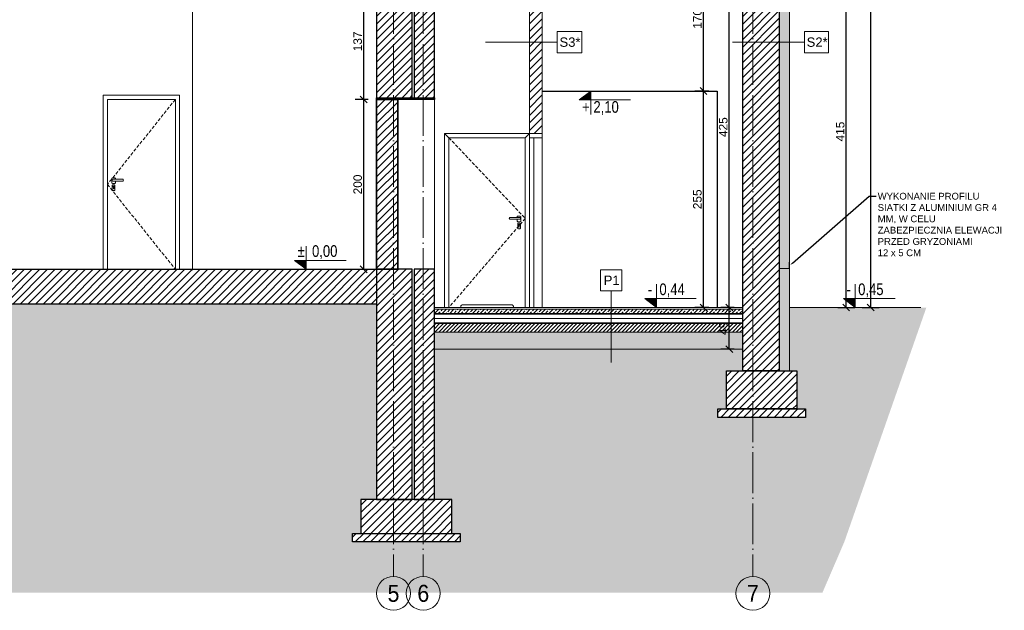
# Model space of a CAD drawing. Header units: millimetres. Extents: x -2720 to 125583, y -8970 to 34912.
# Tile 27 of 105: x 21234 to 22393, y 15231 to 15927. Entities that reach past the tile are written whole.
import ezdxf
from ezdxf import colors
from ezdxf.entities.mleader import LeaderData, LeaderLine
from ezdxf.enums import TextEntityAlignment as Align
from ezdxf.math import Vec2, Vec3

# ---------------------------------------------------------------- set-up
doc = ezdxf.new("R2010")
doc.units = ezdxf.units.MM
for name, pattern in [('ACAD_ISO03W100', [30, 12, -18]), ('ACAD_ISO04W100', [30, 24, -3, 0, -3]), ('HIDDEN', [1.905, 1.27, -0.635]), ('Osie$0$CONTINOUS', [0])]:
    doc.linetypes.add(name, pattern=pattern)
doc.layers.add('000_HATCH', color=253, linetype='Continuous', lineweight=5, transparency=0.5)
for name, color, linetype, lineweight, true_color in [('A_DZIAŁOWA_PROJEKTOWANE', 7, 'Continuous', 18, 0x007cb0), ('A_HATCH', 7, 'Continuous', 5, 0x999999), ('A_HATCH_PROJEKTOWANE', 7, 'Continuous', 9, 0x0089b6), ('A_IZOLEACJA TERMI_PROJEKTOWANA', 7, 'Continuous', 15, 0x0089b6), ('A_ŚCIANY NOWOPROJEKTOWANE', 140, 'Continuous', 35, 0x00bfff)]:
    doc.layers.add(name, color=color, linetype=linetype, lineweight=lineweight, true_color=true_color)
for name, color, linetype, lineweight in [('A_HYDROIZOLACJA', 200, 'ACAD_ISO03W100', 9), ('A_KONST_ISTNIEJĄCE', 83, 'Continuous', 25), ('A_OPISY', 40, 'Continuous', 9), ('A_OSIE KONSTRUKCYJNE', 150, 'ACAD_ISO04W100', 5), ('A_STOLARKA DRZWIOWA', 30, 'Continuous', 15), ('A_WIDOK', 141, 'Continuous', 13), ('A_WYMIAROWANIE', 7, 'Continuous', 9)]:
    doc.layers.add(name, color=color, linetype=linetype, lineweight=lineweight)
doc.styles.add('APLUS', font='arial.ttf', dxfattribs={"width": 0.6})
doc.styles.add('DEMIURG_100_opisy', font='arial.ttf', dxfattribs={"width": 0.9, "height": 20})
doc.styles.get("Standard").update_dxf_attribs({"font": 'arial.ttf'})
doc.linetypes.add('BATTING', pattern='A,0.0001,-0.1,[134,ltypeshp.shx,S=0.1,R=0,X=-0.1,Y=0],-0.2,[134,ltypeshp.shx,S=0.1,R=180,X=0.1,Y=0],-0.1', length=0.4001)
doc.dimstyles.new('1 do 100', dxfattribs={"dimtxt": 10, "dimasz": 8, "dimexe": 10, "dimexo": 10, "dimgap": 2, "dimtad": 1, "dimdec": 0, "dimtxsty": 'Standard', "dimblk": 'OBLIQUE', "dimcen": 2.5, "dimadec": 0, "dimazin": 0, "dimtfac": 1, "dimtdec": 0, "dimtmove": 0, "dimatfit": 3, "dimldrblk": 'OBLIQUE', "dimfxl": 10, "dimfxlon": 1, "dimarcsym": 0})
pattern_1 = [(45, (-35118.777, 19891.2954), (-4.49012806, 4.49012806), [])]

# ---------------------------------------------------------------- blocks, each defined once
blk = doc.blocks.new('*U8')
blk.add_hatch(color=256).paths.add_polyline_path([(0, 0.153), (-0.198, 0.153), (0, 0)])
blk.add_line((0, 0.153), (0, 0.4))
blk.add_lwpolyline([(0, 0.153), (0, 0), (-0.198, 0.153), (0.685, 0.153)])
at = {"style": 'APLUS', "width": 0.8}
blk.add_attdef('%%P_0.00', text='', height=0.2, dxfattribs=at).set_placement((-0.146, 0.153), align=Align.BOTTOM_LEFT)
blk = doc.blocks.new('*U185')
blk.add_hatch(color=256).paths.add_polyline_path([(0, -0.153), (-0.198, -0.153), (0, 0)])
blk.add_line((0, -0.153), (0, -0.4))
blk.add_lwpolyline([(0, -0.153), (0, 0), (-0.198, -0.153), (0.685, -0.153)])
at = {"style": 'APLUS', "width": 0.8}
blk.add_attdef('%%P_0.00', text='', height=0.2, dxfattribs=at).set_placement((-0.146, -0.469), align=Align.BOTTOM_LEFT)
blk = doc.blocks.new('_Oblique')
at = {"color": 0, "linetype": 'ByBlock', "lineweight": -2}
blk.add_line((-0.5, -0.5), (0.5, 0.5), dxfattribs=at)
blk = doc.blocks.new('*D738')
at = {"layer": 'A_WYMIAROWANIE', "color": 0, "lineweight": -2, "ltscale": 2, "transparency": 16777216}
for p, q in [((21644, 15832.9), (21628.8, 15832.9)), ((21638.8, 15632.9), (21638.8, 15832.9)), ((21644, 15632.9), (21628.8, 15632.9))]:
    blk.add_line(p, q, dxfattribs=at)
at = {"layer": 'Defpoints', "color": 0, "ltscale": 2, "transparency": 16777216}
for p in [(21638.8, 15832.9), (21654, 15832.9), (21654, 15632.9)]:
    blk.add_point(p, dxfattribs=at)
at = {"layer": 'A_WYMIAROWANIE', "color": 0, "lineweight": -2, "ltscale": 2, "transparency": 16777216, "xscale": 8, "yscale": 8, "zscale": 8}
for p, rotation in [((21638.8, 15832.9), 90), ((21638.8, 15632.9), 270)]:
    blk.add_blockref('_Oblique', p, dxfattribs=dict(at, rotation=rotation))
at = {"layer": 'A_WYMIAROWANIE', "color": 0, "ltscale": 2, "transparency": 16777216, "insert": (21631.7, 15732.9), "char_height": 10, "attachment_point": 5, "rotation": 90}
blk.add_mtext('200', dxfattribs=at)
blk = doc.blocks.new('*D739')
at = {"layer": 'A_WYMIAROWANIE', "color": 0, "lineweight": -2, "ltscale": 2, "transparency": 16777216}
for p, q in [((21644, 15969.9), (21628.8, 15969.9)), ((21638.8, 15832.9), (21638.8, 15969.9)), ((21644, 15832.9), (21628.8, 15832.9))]:
    blk.add_line(p, q, dxfattribs=at)
at = {"layer": 'Defpoints', "color": 0, "ltscale": 2, "transparency": 16777216}
for p in [(21638.8, 15969.9), (21654, 15969.9), (21654, 15832.9)]:
    blk.add_point(p, dxfattribs=at)
at = {"layer": 'A_WYMIAROWANIE', "color": 0, "lineweight": -2, "ltscale": 2, "transparency": 16777216, "xscale": 8, "yscale": 8, "zscale": 8}
for p, rotation in [((21638.8, 15969.9), 90), ((21638.8, 15832.9), 270)]:
    blk.add_blockref('_Oblique', p, dxfattribs=dict(at, rotation=rotation))
at = {"layer": 'A_WYMIAROWANIE', "color": 0, "ltscale": 2, "transparency": 16777216, "insert": (21631.7, 15901.4), "char_height": 10, "attachment_point": 5, "rotation": 90}
blk.add_mtext('137', dxfattribs=at)
blk = doc.blocks.new('*D744')
at = {"layer": 'A_WYMIAROWANIE', "color": 0, "lineweight": -2, "ltscale": 2, "transparency": 16777216}
for p, q in [((22075, 15587.9), (22059.2, 15587.9)), ((22069.2, 15538.9), (22069.2, 15587.9)), ((22075, 15538.9), (22059.2, 15538.9))]:
    blk.add_line(p, q, dxfattribs=at)
at = {"layer": 'Defpoints', "color": 0, "ltscale": 2, "transparency": 16777216}
for p in [(22069.2, 15587.9), (22085, 15587.9), (22085, 15538.9)]:
    blk.add_point(p, dxfattribs=at)
at = {"layer": 'A_WYMIAROWANIE', "color": 0, "lineweight": -2, "ltscale": 2, "transparency": 16777216, "xscale": 8, "yscale": 8, "zscale": 8}
for p, rotation in [((22069.2, 15587.9), 90), ((22069.2, 15538.9), 270)]:
    blk.add_blockref('_Oblique', p, dxfattribs=dict(at, rotation=rotation))
at = {"layer": 'A_WYMIAROWANIE', "color": 0, "ltscale": 2, "transparency": 16777216, "insert": (22062.1, 15563.4), "char_height": 10, "attachment_point": 5, "rotation": 90}
blk.add_mtext('49', dxfattribs=at)
blk = doc.blocks.new('*D745')
at = {"layer": 'A_WYMIAROWANIE', "color": 0, "lineweight": -2, "ltscale": 2, "transparency": 16777216}
for p, q in [((22075, 16012.9), (22059.2, 16012.9)), ((22069.2, 15587.9), (22069.2, 16012.9)), ((22075, 15587.9), (22059.2, 15587.9))]:
    blk.add_line(p, q, dxfattribs=at)
at = {"layer": 'Defpoints', "color": 0, "ltscale": 2, "transparency": 16777216}
for p in [(22069.2, 16012.9), (22085, 16012.9), (22085, 15587.9)]:
    blk.add_point(p, dxfattribs=at)
at = {"layer": 'A_WYMIAROWANIE', "color": 0, "lineweight": -2, "ltscale": 2, "transparency": 16777216, "xscale": 8, "yscale": 8, "zscale": 8}
for p, rotation in [((22069.2, 16012.9), 90), ((22069.2, 15587.9), 270)]:
    blk.add_blockref('_Oblique', p, dxfattribs=dict(at, rotation=rotation))
at = {"layer": 'A_WYMIAROWANIE', "color": 0, "ltscale": 2, "transparency": 16777216, "insert": (22062.1, 15800.4), "char_height": 10, "attachment_point": 5, "rotation": 90}
blk.add_mtext('425', dxfattribs=at)
blk = doc.blocks.new('*D748')
at = {"layer": 'A_WYMIAROWANIE', "color": 0, "lineweight": -2, "ltscale": 2, "transparency": 16777216}
for p, q in [((22045, 15842.9), (22028.8, 15842.9)), ((22038.8, 15587.9), (22038.8, 15842.9)), ((22045, 15587.9), (22028.8, 15587.9))]:
    blk.add_line(p, q, dxfattribs=at)
at = {"layer": 'Defpoints', "color": 0, "ltscale": 2, "transparency": 16777216}
for p in [(22038.8, 15842.9), (22055, 15842.9), (22055, 15587.9)]:
    blk.add_point(p, dxfattribs=at)
at = {"layer": 'A_WYMIAROWANIE', "color": 0, "lineweight": -2, "ltscale": 2, "transparency": 16777216, "xscale": 8, "yscale": 8, "zscale": 8}
for p, rotation in [((22038.8, 15842.9), 90), ((22038.8, 15587.9), 270)]:
    blk.add_blockref('_Oblique', p, dxfattribs=dict(at, rotation=rotation))
at = {"layer": 'A_WYMIAROWANIE', "color": 0, "ltscale": 2, "transparency": 16777216, "insert": (22031.7, 15715.4), "char_height": 10, "attachment_point": 5, "rotation": 90}
blk.add_mtext('255', dxfattribs=at)
blk = doc.blocks.new('*D749')
at = {"layer": 'A_WYMIAROWANIE', "color": 0, "lineweight": -2, "ltscale": 2, "transparency": 16777216}
for p, q in [((22048.8, 16012.9), (22028.8, 16012.9)), ((22038.8, 15842.9), (22038.8, 16012.9)), ((22045, 15842.9), (22028.8, 15842.9))]:
    blk.add_line(p, q, dxfattribs=at)
at = {"layer": 'Defpoints', "color": 0, "ltscale": 2, "transparency": 16777216}
for p in [(22038.8, 16012.9), (22085, 16012.9), (22055, 15842.9)]:
    blk.add_point(p, dxfattribs=at)
at = {"layer": 'A_WYMIAROWANIE', "color": 0, "lineweight": -2, "ltscale": 2, "transparency": 16777216, "xscale": 8, "yscale": 8, "zscale": 8}
for p, rotation in [((22038.8, 16012.9), 90), ((22038.8, 15842.9), 270)]:
    blk.add_blockref('_Oblique', p, dxfattribs=dict(at, rotation=rotation))
at = {"layer": 'A_WYMIAROWANIE', "color": 0, "ltscale": 2, "transparency": 16777216, "insert": (22031.7, 15927.9), "char_height": 10, "attachment_point": 5, "rotation": 90}
blk.add_mtext('170', dxfattribs=at)
blk = doc.blocks.new('*D751')
at = {"layer": 'A_WYMIAROWANIE', "color": 0, "lineweight": -2, "ltscale": 2, "transparency": 16777216}
for p, q in [((22196.9, 16002.5), (22216.9, 16002.5)), ((22206.9, 15587.9), (22206.9, 16002.5)), ((22196.9, 15587.9), (22216.9, 15587.9))]:
    blk.add_line(p, q, dxfattribs=at)
at = {"layer": 'Defpoints', "color": 0, "ltscale": 2, "transparency": 16777216}
for p in [(22173.9, 16002.5), (22206.9, 16002.5), (22140, 15587.9)]:
    blk.add_point(p, dxfattribs=at)
at = {"layer": 'A_WYMIAROWANIE', "color": 0, "lineweight": -2, "ltscale": 2, "transparency": 16777216, "xscale": 8, "yscale": 8, "zscale": 8}
for p, rotation in [((22206.9, 16002.5), 90), ((22206.9, 15587.9), 270)]:
    blk.add_blockref('_Oblique', p, dxfattribs=dict(at, rotation=rotation))
at = {"layer": 'A_WYMIAROWANIE', "color": 0, "ltscale": 2, "transparency": 16777216, "insert": (22199.8, 15795.2), "char_height": 10, "attachment_point": 5, "rotation": 90}
blk.add_mtext('415', dxfattribs=at)
blk = doc.blocks.new('*D754')
at = {"layer": 'A_WYMIAROWANIE', "color": 0, "lineweight": -2, "ltscale": 2, "transparency": 16777216}
for p, q in [((22225.6, 16485.7), (22245.6, 16485.7)), ((22235.6, 16485.7), (22235.6, 15587.9)), ((22225.6, 15587.9), (22245.6, 15587.9))]:
    blk.add_line(p, q, dxfattribs=at)
at = {"layer": 'Defpoints', "color": 0, "ltscale": 2, "transparency": 16777216}
for p in [(0, 16485.7), (22140, 15587.9), (22235.6, 15587.9)]:
    blk.add_point(p, dxfattribs=at)
at = {"layer": 'A_WYMIAROWANIE', "color": 0, "lineweight": -2, "ltscale": 2, "transparency": 16777216, "xscale": 8, "yscale": 8, "zscale": 8}
for p, rotation in [((22235.6, 16485.7), 90), ((22235.6, 15587.9), 270)]:
    blk.add_blockref('_Oblique', p, dxfattribs=dict(at, rotation=rotation))
at = {"layer": 'A_WYMIAROWANIE', "color": 0, "ltscale": 2, "transparency": 16777216, "insert": (22228.5, 16036.8), "char_height": 10, "attachment_point": 5, "rotation": 90}
blk.add_mtext('898', dxfattribs=at)

msp = doc.modelspace()

# ---------------------------------------------------------------- hatches: boundary and pattern name
at = {"layer": '000_HATCH', "ltscale": 2}
h = msp.add_hatch(dxfattribs=at)
h.set_pattern_fill('AR-SAND', color=256, scale=0.3)
h.set_pattern_definition([(37.5, (3602.246, -2375.465), (-0.4800094, 14.682397), [0, -11.5824, 0, -12.954, 0, -12.3825]), (7.5, (3602.246, -2375.465), (13.485698, 21.504753), [0, -6.2484, 0, -10.4394, 0, -4.0005]), (327.5, (3592.873, -2375.465), (23.729771, 0.0431155), [0, -3.81, 0, -13.716, 0, -17.907]), (317.5, (3592.873, -2375.465), (22.906694, 6.68788), [0, -1.905, 0, -8.9916, 0, -10.287])])
h.paths.add_polyline_path([(21654.03, 15591.94), (21654.03, 15361.94), (21635.53, 15361.94), (21635.53, 15321.94), (21625.53, 15321.94), (21625.53, 15311.94), (21752.53, 15311.94), (21752.53, 15251.94), (19498.53, 15251.94), (19498.53, 15512.94), (19645.03, 15512.94), (19645.03, 15321.94), (19635.03, 15321.94), (19635.03, 15311.94), (20611.53, 15311.94), (20611.53, 15321.94), (20601.53, 15321.94), (20601.53, 15361.94), (20565.03, 15361.94), (20565.03, 15591.94)])
h = msp.add_hatch(dxfattribs=at)
h.set_pattern_fill('AR-PARQ1', color=256, scale=0.05, angle=45)
h.set_pattern_definition([(135, (3602.246, -2375.465), (-21.552615, 0), [15.24, -15.24]), (135, (3604.042, -2373.669), (-21.552615, 0), [15.24, -15.24]), (135, (3605.838, -2371.873), (-21.552615, 0), [15.24, -15.24]), (135, (3607.634, -2370.077), (-21.552615, 0), [15.24, -15.24]), (135, (3609.43, -2368.28), (-21.552615, 0), [15.24, -15.24]), (135, (3611.226, -2366.485), (-21.552615, 0), [15.24, -15.24]), (135, (3613.022, -2364.689), (-21.552615, 0), [15.24, -15.24]), (45, (3591.469, -2364.689), (21.552615, 0), [15.24, -15.24]), (45, (3589.673, -2362.893), (21.552615, 0), [15.24, -15.24]), (45, (3587.877, -2361.096), (21.552615, 0), [15.24, -15.24]), (45, (3586.081, -2359.3), (21.552615, 0), [15.24, -15.24]), (45, (3584.285, -2357.504), (21.552615, 0), [15.24, -15.24]), (45, (3582.489, -2355.708), (21.552615, 0), [15.24, -15.24]), (45, (3580.693, -2353.912), (21.552615, 0), [15.24, -15.24])])
h.paths.add_polyline_path([(22085.03, 15538.94), (21722.03, 15538.94), (21722.03, 15361.94), (21742.53, 15361.94), (21742.53, 15321.94), (21752.53, 15321.94), (21752.53, 15311.94), (21752.53, 15251.94), (22178.8, 15251.94), (22204.65, 15311.94), (22301.25, 15587.94), (22140.03, 15587.94), (22140.03, 15513.44), (22148.8, 15513.44), (22148.8, 15468.44), (22158.8, 15468.44), (22158.8, 15458.44), (22055.8, 15458.44), (22055.8, 15468.44), (22065.8, 15468.44), (22065.8, 15513.44), (22085.03, 15513.44)])
at = {"layer": '000_HATCH', "ltscale": 2, "true_color": 0x0089b6}
h = msp.add_hatch(dxfattribs=at)
h.set_pattern_fill('ANSI33', color=142)
h.set_pattern_definition([(45, (536.407, -1240.3776), (-4.490128, 4.490128), []), (45, (540.897, -1240.3776), (-4.490128, 4.490128), [3.175, -1.5875])])
h.paths.add_polyline_path([(22085.03, 15580.94), (22085.03, 15585.94), (21722.03, 15585.94), (21722.03, 15580.94)])
h = msp.add_hatch(dxfattribs=at)
h.set_pattern_fill('ANSI31', color=142)
h.set_pattern_definition([(45, (536.407, -1240.3776), (-2.24506403, 2.24506403), [])])
h.paths.add_polyline_path([(22085.03, 15558.94), (22085.03, 15568.94), (21722.03, 15568.94), (21722.03, 15558.94)])
h = msp.add_hatch(dxfattribs=at)
h.set_pattern_fill('AR-CONC', color=142, scale=0.05)
h.set_pattern_definition([(50, (536.407, -1240.378), (9.1092334, -0.7969543), [0.9525, -10.4775]), (355, (536.407, -1240.378), (-1.762171, 9.5528423), [0.762, -8.3820292]), (100.451445, (537.166, -1240.444), (7.3470624, 8.7558876), [0.8095004, -8.9045122]), (46.1842, (536.407, -1237.838), (13.553952, -2.1021164), [1.42875, -15.71625]), (96.63556, (537.537, -1238.013), (11.870207, 12.371306), [1.214251, -13.3567804]), (351.18415, (536.407, -1237.838), (11.870207, 12.371306), [1.1429984, -12.5729866]), (21, (537.677, -1238.473), (7.5807196, -5.11326), [0.9525, -10.4775]), (326, (537.677, -1238.473), (3.0901014, 9.2093983), [0.762, -8.382]), (71.451445, (538.309, -1238.899), (10.670821, 4.0961384), [0.8095004, -8.904497]), (37.5, (536.407, -1240.3776), (0.15443016, 4.22775194), [0, -8.2804, 0, -8.509, 0, -8.41375]), (7.5, (536.407, -1240.3776), (3.3409831, 5.00902874), [0, -4.8514, 0, -8.0899, 0, -3.20675]), (327.5, (533.575, -1240.3776), (6.77952976, -0.2864372), [0, -3.175, 0, -9.906, 0, -13.1445]), (317.5, (532.305, -1240.3776), (7.4064591, 1.2713246), [0, -4.1275, 0, -6.5786, 0, -9.3345])])
h.paths.add_polyline_path([(22085.03, 15538.94), (22085.03, 15558.94), (21722.03, 15558.94), (21722.03, 15538.94)])
at = {"layer": 'A_HATCH'}
h = msp.add_hatch(dxfattribs=at)
h.set_pattern_fill('ANSI31', color=256, scale=2)
h.set_pattern_definition(pattern_1)
h.paths.add_polyline_path([(22085.03, 16050.73), (22128.03, 16027.92), (22128.03, 15513.44), (22085.03, 15513.44)])
h.paths.add_polyline_path([(22065.8, 15513.44), (22148.8, 15513.44), (22148.8, 15468.44), (22065.8, 15468.44)])
h = msp.add_hatch(dxfattribs=at)
h.set_pattern_fill('ANSI31', color=256, scale=2)
h.set_pattern_definition(pattern_1)
h.paths.add_polyline_path([(21654.03, 15834.94), (21696.03, 15834.94), (21696.03, 16012.94), (21654.03, 16012.94)])
h = msp.add_hatch(dxfattribs=at)
h.set_pattern_fill('ANSI31', color=256, scale=2)
h.set_pattern_definition(pattern_1)
h.paths.add_polyline_path([(21698.03, 15834.94), (21722.03, 15834.94), (21722.03, 16012.94), (21698.03, 16012.94)])
h = msp.add_hatch(dxfattribs=at)
h.set_pattern_fill('ANSI31', color=256, scale=2)
h.set_pattern_definition(pattern_1)
h.paths.add_polyline_path([(21722.03, 15834.94), (21722.03, 15832.94), (21654.03, 15832.94), (21654.03, 15834.94)])
h = msp.add_hatch(dxfattribs=at)
h.set_pattern_fill('ANSI31', color=256, scale=2)
h.set_pattern_definition(pattern_1)
h.paths.add_polyline_path([(20565.03, 15632.94), (21654.03, 15632.94), (21654.03, 15591.94), (20565.03, 15591.94)])
h = msp.add_hatch(dxfattribs=at)
h.set_pattern_fill('ANSI31', color=256, scale=2)
h.set_pattern_definition(pattern_1)
h.paths.add_polyline_path([(21654.03, 15361.94), (21696.03, 15361.94), (21696.03, 15632.94), (21654.03, 15632.94)])
h.paths.add_polyline_path([(21698.03, 15361.94), (21722.03, 15361.94), (21722.03, 15632.94), (21698.03, 15632.94)])
h = msp.add_hatch(dxfattribs=at)
h.set_pattern_fill('ANSI31', color=256, scale=2)
h.set_pattern_definition([(45, (-35118.777, 20037.7933), (-4.49012806, 4.49012806), [])])
h.paths.add_polyline_path([(22055.8, 15468.44), (22158.8, 15468.44), (22158.8, 15458.44), (22055.8, 15458.44)])
h = msp.add_hatch(dxfattribs=at)
h.set_pattern_fill('ANSI31', color=256, scale=2)
h.set_pattern_definition(pattern_1)
h.paths.add_polyline_path([(21635.53, 15321.94), (21742.53, 15321.94), (21742.53, 15361.94), (21635.53, 15361.94)])
h = msp.add_hatch(dxfattribs=at)
h.set_pattern_fill('ANSI31', color=256, scale=2)
h.set_pattern_definition([(45, (-35549.049, 19891.2954), (-4.49012806, 4.49012806), [])])
h.paths.add_polyline_path([(21625.53, 15321.94), (21752.53, 15321.94), (21752.53, 15311.94), (21625.53, 15311.94)])
at = {"layer": 'A_HATCH_PROJEKTOWANE', "ltscale": 2}
h = msp.add_hatch(dxfattribs=at)
h.set_pattern_fill('ANSI31', color=256, scale=2)
h.set_pattern_definition(pattern_1)
h.paths.add_polyline_path([(21834.03, 16012.94), (21849.03, 16012.94), (21849.03, 15792.94), (21834.03, 15792.94)])
h = msp.add_hatch(dxfattribs=at)
h.set_pattern_fill('ANSI31', color=256, scale=2)
h.set_pattern_definition(pattern_1)
h.paths.add_polyline_path([(21679.03, 15832.94), (21679.03, 15632.94), (21654.03, 15632.94), (21654.03, 15832.94)])
at = {"layer": 'A_IZOLEACJA TERMI_PROJEKTOWANA', "ltscale": 2}
h = msp.add_hatch(dxfattribs=at)
h.set_pattern_fill('HONEY', color=256)
h.set_pattern_definition([(0, (-35118.7772, 19891.2954), (4.7625, 2.74963064), [3.175, -6.35]), (120, (-35118.7772, 19891.2954), (-4.76249999, 2.74963066), [3.175, -6.35]), (60, (-35118.7772, 19891.2954), (1e-08, 5.49926131), [-6.35, 3.175])])
h.paths.add_polyline_path([(22140.03, 15513.44), (22140.03, 16020.42), (22128.03, 16026.78), (22128.03, 15513.44)])

# ---------------------------------------------------------------- linework, layer by layer
at = {"layer": '000_HATCH', "color": 142, "linetype": 'BATTING', "ltscale": 12, "true_color": 0x0089b6}
msp.add_line((21722.03, 15574.94), (22085.03, 15574.94), dxfattribs=at)
at = {"layer": '000_HATCH', "ltscale": 2, "const_width": 1.5}
msp.add_lwpolyline([(22128.03, 15633.94), (22140.03, 15633.94), (22140.03, 15641.44)], dxfattribs=at)
at = {"layer": 'A_DZIAŁOWA_PROJEKTOWANE', "ltscale": 2}
msp.add_lwpolyline([(21834.03, 16012.94), (21849.03, 16012.94), (21849.03, 15792.94), (21834.03, 15792.94)], close=True, dxfattribs=at)
at = {"layer": 'A_HYDROIZOLACJA', "color": 142, "ltscale": 0.2, "true_color": 0x0089b6, "const_width": 1}
for points in [[(21722.03, 15580.44), (22085.03, 15580.44)], [(21722.03, 15569.44), (22085.03, 15569.44)]]:
    msp.add_lwpolyline(points, dxfattribs=at)
at = {"layer": 'A_IZOLEACJA TERMI_PROJEKTOWANA', "ltscale": 14}
msp.add_lwpolyline([(22140.03, 15513.44), (22140.03, 16020.42), (22128.03, 16026.78), (22128.03, 15513.44), (22140.03, 15513.44)], dxfattribs=at)
at = {"layer": 'A_KONST_ISTNIEJĄCE', "ltscale": 2}
for p, q in [((21849.03, 15842.94), (22055.03, 15842.94)), ((22055.03, 15842.94), (22055.03, 15587.94))]:
    msp.add_line(p, q, dxfattribs=at)
msp.add_lwpolyline([(22085.03, 16050.73), (22128.03, 16027.92), (22128.03, 15513.44), (22085.03, 15513.44), (22085.03, 16050.73)], dxfattribs=at)
for points in [[(21654.03, 15834.94), (21696.03, 15834.94), (21696.03, 16012.94), (21654.03, 16012.94)], [(21698.03, 15834.94), (21722.03, 15834.94), (21722.03, 16012.94), (21698.03, 16012.94)], [(21722.03, 15834.94), (21722.03, 15832.94), (21654.03, 15832.94), (21654.03, 15834.94)], [(20565.03, 15632.94), (21654.03, 15632.94), (21654.03, 15591.94), (20565.03, 15591.94)], [(21654.03, 15361.94), (21696.03, 15361.94), (21696.03, 15632.94), (21654.03, 15632.94)], [(21698.03, 15361.94), (21722.03, 15361.94), (21722.03, 15632.94), (21698.03, 15632.94)], [(22065.8, 15513.44), (22148.8, 15513.44), (22148.8, 15468.44), (22065.8, 15468.44)], [(22055.8, 15468.44), (22158.8, 15468.44), (22158.8, 15458.44), (22055.8, 15458.44)], [(21635.53, 15321.94), (21742.53, 15321.94), (21742.53, 15361.94), (21635.53, 15361.94)], [(21625.53, 15321.94), (21752.53, 15321.94), (21752.53, 15311.94), (21625.53, 15311.94)]]:
    msp.add_lwpolyline(points, close=True, dxfattribs=at)
at = {"layer": 'A_OPISY'}
for p, q in [((21782.15, 15900.46), (21866.61, 15900.46)), ((22073.15, 15900.46), (22157.61, 15900.46)), ((21930.15, 15607.47), (21930.15, 15523.01))]:
    msp.add_line(p, q, dxfattribs=at)
for points in [[(21895.74, 15887.96), (21866.61, 15887.96), (21866.61, 15912.96), (21895.74, 15912.96)], [(22186.19, 15887.96), (22157.61, 15887.96), (22157.61, 15912.96), (22186.19, 15912.96)], [(21917.65, 15607.47), (21942.65, 15607.47), (21942.65, 15632.47), (21917.65, 15632.47)]]:
    msp.add_lwpolyline(points, close=True, dxfattribs=at)
at = {"layer": 'A_OSIE KONSTRUKCYJNE', "ltscale": 2}
for p, q in [((21673.85, 16619.42), (21673.85, 15271.34)), ((21708.93, 16619.42), (21708.93, 15271.34)), ((22097.03, 16619.42), (22097.03, 15271.34))]:
    msp.add_line(p, q, dxfattribs=at)
at = {"layer": 'A_OSIE KONSTRUKCYJNE', "linetype": 'Continuous'}
for centre in [(21673.85, 15251.34), (21708.93, 15251.34), (22097.03, 15251.34)]:
    msp.add_circle(centre, 20, dxfattribs=at)
at = {"layer": 'A_STOLARKA DRZWIOWA', "ltscale": 2}
for p, q in [((21834.03, 15792.94), (21834.03, 15587.94)), ((21834.03, 15792.94), (21849.03, 15792.94)), ((21839.03, 15787.94), (21839.03, 15587.94))]:
    msp.add_line(p, q, dxfattribs=at)
msp.add_lwpolyline([(21834.03, 15787.94), (21849.03, 15787.94), (21849.03, 15792.94), (21834.03, 15792.94)], close=True, dxfattribs=at)
at = {"layer": 'A_WIDOK', "ltscale": 2}
for p, q in [((21437.03, 15969.94), (21437.03, 15631.94)), ((21829.03, 15787.94), (21834.03, 15792.94)), ((21849.03, 15792.94), (21849.03, 15587.94)), ((21722.03, 15579.94), (21722.03, 15569.94)), ((22085.03, 15558.94), (21722.03, 15558.94)), ((22085.03, 15538.94), (21722.03, 15538.94))]:
    msp.add_line(p, q, dxfattribs=at)
at = {"layer": 'A_WIDOK'}
msp.add_line((21739.03, 15787.94), (21734.03, 15792.94), dxfattribs=at)
at = {"layer": 'A_WIDOK', "color": 142, "ltscale": 2}
msp.add_line((22085.03, 15587.94), (21722.03, 15587.94), dxfattribs=at)
at = {"layer": 'A_WIDOK', "color": 142, "ltscale": 2, "true_color": 0x0089b6}
for p, q in [((22085.03, 15585.94), (21722.03, 15585.94)), ((22085.03, 15580.94), (21722.03, 15580.94)), ((22085.03, 15579.94), (21722.03, 15579.94)), ((22085.03, 15569.94), (21722.03, 15569.94)), ((22085.03, 15568.94), (21722.03, 15568.94))]:
    msp.add_line(p, q, dxfattribs=at)
at = {"layer": 'A_WIDOK', "ltscale": 2}
for points in [[(21722.03, 16012.94), (21722.03, 15587.94)], [(21437.03, 15632.94), (21437.03, 15969.94)], [(21734.03, 15587.94), (21734.03, 15792.94), (21834.03, 15792.94), (21834.03, 15587.94)], [(21829.03, 15587.94), (21829.03, 15787.94), (21739.03, 15787.94), (21739.03, 15587.94)], [(21343.24, 15738.96), (21355.06, 15738.98)], [(21344.15, 15729.53), (21344.15, 15727.75)], [(21344.52, 15729.53), (21344.52, 15727.74)], [(22140.03, 15587.94), (22294.59, 15587.94)]]:
    msp.add_lwpolyline(points, dxfattribs=at)
for points in [[(21332.03, 15632.94), (21422.03, 15632.94), (21422.03, 15837.94), (21332.03, 15837.94)], [(21337.03, 15632.94), (21417.03, 15632.94), (21417.03, 15832.94), (21337.03, 15832.94)]]:
    msp.add_lwpolyline(points, close=True, dxfattribs=at)
at = {"layer": 'A_WIDOK', "linetype": 'HIDDEN', "ltscale": 3}
for points in [[(21417.03, 15832.94), (21337.03, 15732.94), (21417.03, 15632.94)], [(21739.03, 15787.94), (21829.03, 15692.94), (21739.03, 15587.94)]]:
    msp.add_lwpolyline(points, dxfattribs=at)
at = {"layer": 'A_WIDOK', "ltscale": 2}
for points in [[(21346.49, 15738.97), (21346.49, 15739.81, 0.4707029), (21345.77, 15740.56), (21342.88, 15740.56, 0.3870514), (21342.17, 15739.81), (21342.17, 15734.81, 0.3800833), (21342.89, 15734.06), (21345.77, 15734.06, 0.3440053), (21346.49, 15734.81), (21346.49, 15736.91)], [(21343.24, 15738.96, 0.6968402), (21343.24, 15736.91), (21355.06, 15736.91)]]:
    msp.add_lwpolyline(points, format="xyb", dxfattribs=at)
msp.add_lwpolyline([(21343.49, 15725.77), (21345.19, 15725.77, 0.3440053), (21345.94, 15726.55), (21345.94, 15731.49, 0.4707029), (21345.19, 15732.27), (21343.47, 15732.27, 0.3870514), (21342.74, 15731.49), (21342.74, 15726.55, 0.3800833)], format="xyb", close=True, dxfattribs=at)
at = {"layer": 'A_WIDOK'}
for points in [[(21822.82, 15693.96), (21811, 15693.98)], [(21821.54, 15684.53), (21821.54, 15682.74)], [(21821.91, 15684.53), (21821.91, 15682.75)], [(21734.03, 15587.94), (21834.03, 15587.94)]]:
    msp.add_lwpolyline(points, dxfattribs=at)
for points in [[(21822.82, 15693.96, -0.6968402), (21822.81, 15691.91), (21811, 15691.91)], [(21819.57, 15693.97), (21819.57, 15694.81, -0.4707029), (21820.29, 15695.56), (21823.18, 15695.56, -0.3870514), (21823.88, 15694.81), (21823.88, 15689.81, -0.3800833), (21823.16, 15689.06), (21820.29, 15689.06, -0.3440053), (21819.57, 15689.81), (21819.57, 15691.91)]]:
    msp.add_lwpolyline(points, format="xyb", dxfattribs=at)
for points in [[(21822.57, 15680.77), (21820.87, 15680.77, -0.3440053), (21820.12, 15681.55), (21820.12, 15686.49, -0.4707029), (21820.87, 15687.27), (21822.58, 15687.27, -0.3870514), (21823.32, 15686.49), (21823.32, 15681.55, -0.3800833)], [(21813.53, 15590.94), (21754.53, 15590.94, 0.4525344), (21753.03, 15589.44), (21753.03, 15587.94), (21815.03, 15587.94), (21815.03, 15589.44, 0.4525344)]]:
    msp.add_lwpolyline(points, format="xyb", close=True, dxfattribs=at)
at = {"layer": 'A_WIDOK', "ltscale": 2}
msp.add_circle((21344.33, 15730.21), 0.704, dxfattribs=at)
at = {"layer": 'A_WIDOK'}
msp.add_circle((21821.72, 15685.21), 0.704, dxfattribs=at)
at = {"layer": 'A_WIDOK', "ltscale": 2}
for centre, radius, start, end in [((21354.93, 15737.94), 1.04, 276.76216, 83.23784), ((21344.33, 15727.74), 0.187, 179.98289, 0.01711)]:
    msp.add_arc(centre, radius, start, end, dxfattribs=at)
at = {"layer": 'A_WIDOK'}
for centre, radius, start, end in [((21811.12, 15692.94), 1.04, 96.76216, 263.23784), ((21821.72, 15682.74), 0.187, 179.98289, 0.01711)]:
    msp.add_arc(centre, radius, start, end, dxfattribs=at)
at = {"layer": 'A_ŚCIANY NOWOPROJEKTOWANE', "ltscale": 2}
msp.add_lwpolyline([(21679.03, 15832.94), (21679.03, 15632.94), (21654.03, 15632.94), (21654.03, 15832.94)], close=True, dxfattribs=at)

# ---------------------------------------------------------------- block references
at = {"layer": 'A_OPISY', "transparency": 33554687}
ref = msp.add_blockref('*U185', (21906.03, 15842.94), dxfattribs=dict(at, xscale=68.67492864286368, yscale=68.67492864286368, zscale=68.67492864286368, rotation=1.435389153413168e-05))
ref.add_attrib('%%P_0.00', '+ 2,10', dxfattribs={"layer": '0', "height": 13.735, "rotation": 0.00001, "style": 'APLUS', "width": 0.8}).set_placement((21896.02, 15813.22), align=Align.BOTTOM_LEFT)
at = {"layer": 'A_OPISY', "transparency": 33554687, "xscale": 68.67492864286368, "yscale": 68.67492864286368, "zscale": 68.67492864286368, "rotation": 1.435389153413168e-05}
for p, values in [((21571.03, 15632.94), {'%%P_0.00': '%%p  0,00'}), ((21983.32, 15587.94), {'%%P_0.00': '-  0,44'}), ((22217.31, 15587.94), {'%%P_0.00': '-  0,45'})]:
    msp.add_blockref('*U8', p, dxfattribs=at).add_auto_attribs(values)

# ---------------------------------------------------------------- texts
at = {"layer": 'A_OPISY'}
for s, p in [('S3*', (21869.26, 15895.02)), ('S2*', (22160.26, 15895.02)), ('P1', (21921.33, 15614.53))]:
    msp.add_text(s, height=11, dxfattribs=at).set_placement(p)
at = {"layer": 'A_OSIE KONSTRUKCYJNE', "linetype": 'Osie$0$CONTINOUS', "style": 'DEMIURG_100_opisy', "width": 0.9}
for s, p in [('5', (21673.85, 15251.34)), ('6', (21708.93, 15251.34)), ('7', (22097.03, 15251.34))]:
    msp.add_text(s, height=20, dxfattribs=at).set_placement(p, align=Align.MIDDLE_CENTER)

# ---------------------------------------------------------------- dimensions: what is measured, and where the dimension line sits
at = {"layer": 'A_WYMIAROWANIE', "ltscale": 2}
for base, p1, p2, picture, middle in [((22235.61, 15587.94), (0, 16485.75), (22140.03, 15587.94), '*D754', (22228.5, 16036.85)), ((22206.9, 16002.47), (22140.03, 15587.94), (22173.86, 16002.47), '*D751', (22199.8, 15795.21)), ((22038.78, 15842.94), (22055.03, 15587.94), (22055.03, 15842.94), '*D748', (22031.67, 15715.44)), ((21638.81, 15832.94), (21654.03, 15632.94), (21654.03, 15832.94), '*D738', (21631.71, 15732.94)), ((22069.22, 15587.94), (22085.03, 15538.94), (22085.03, 15587.94), '*D744', (22062.11, 15563.44))]:
    dim = msp.add_linear_dim(base=base, p1=p1, p2=p2, angle=90, dimstyle='1 do 100', dxfattribs=at)
    dim.commit()
    dim.dimension.update_dxf_attribs({"geometry": picture, "text_midpoint": middle})
for base, p1, p2, picture, middle in [((22038.78, 16012.94), (22055.03, 15842.94), (22085.03, 16012.94), '*D749', (22031.67, 15927.94)), ((22069.22, 16012.94), (22085.03, 15587.94), (22085.03, 16012.94), '*D745', (22062.11, 15800.44)), ((21638.81, 15969.94), (21654.03, 15832.94), (21654.03, 15969.94), '*D739', (21631.7, 15901.44))]:
    dim = msp.add_linear_dim(base=base, p1=p1, p2=p2, angle=90, dimstyle='1 do 100', override={"dimtmove": 1}, dxfattribs=at)
    dim.commit()
    dim.dimension.update_dxf_attribs({"geometry": picture, "text_midpoint": middle})

# ---------------------------------------------------------------- leaders
at = {"layer": 'A_DZIAŁOWA_PROJEKTOWANE', "ltscale": 2}
ml = msp.add_multileader_mtext('Standard', dxfattribs=at)
ml.set_content('WYKONANIE PROFILU SIATKI Z ALUMINIUM GR 4 MM, W CELU ZABEZPIECZNIA ELEWACJI PRZED GRYZONIAMI\\P12 x 5 CM', color=256)
ml.set_leader_properties()
ml.build(insert=Vec2(0, 0))
ctx = ml.context
ctx.base_point, ctx.char_height, ctx.plane_origin = Vec3(22241.95, 15719), 8, Vec3(22238.52, 15785.99)
notes = []
notes.append((ctx, [(1, (1, 1, 0), (22233.95, 15719), (1, 0), 8, [(0, [(22140.56, 15637.69)], 0, [])])]))
ctx.mtext.insert, ctx.mtext.width, ctx.mtext.flow_direction = Vec3(22243.95, 15723.07), 149.0392, 5
for ctx, leaders in notes:
    for number, flags, end, landing, length, lines in leaders:
        leader = LeaderData()
        leader.index, (leader.has_last_leader_line, leader.has_dogleg_vector, leader.attachment_direction) = number, flags
        leader.last_leader_point, leader.dogleg_vector, leader.dogleg_length = Vec3(end), Vec3(landing), length
        for number, points, colour, breaks in lines:
            line = LeaderLine()
            line.index, line.vertices, line.color, line.breaks = number, Vec3.list(points), colors.encode_raw_color(colour), breaks
            leader.lines.append(line)
        ctx.leaders.append(leader)

doc.saveas('drawing.dxf')
